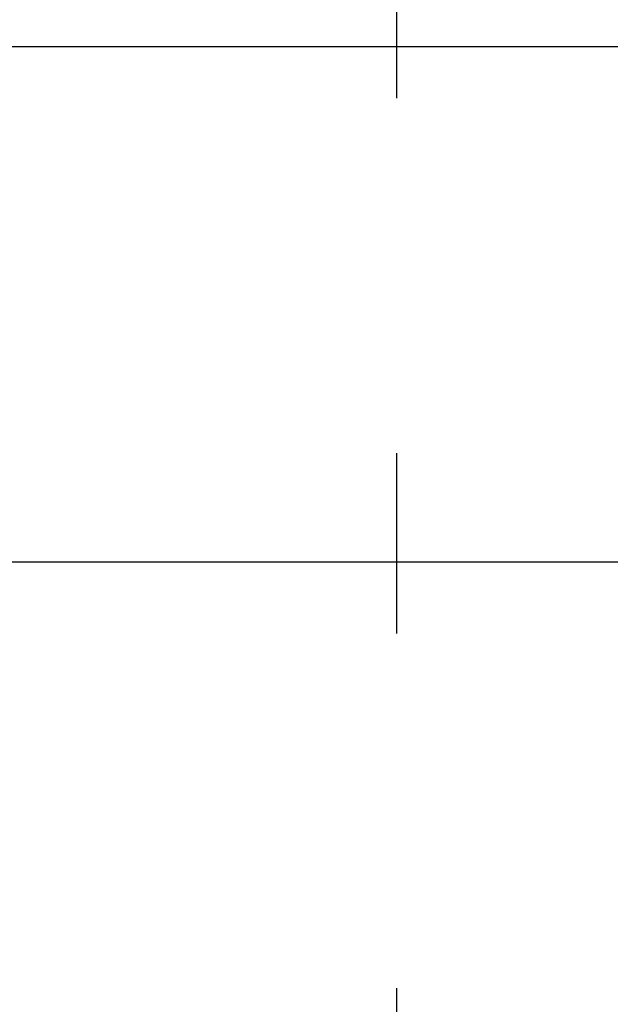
# Model space of a CAD drawing. Header units: inches. Extents: x 110711 to 158499, y 12149 to 19253.
# Tile 35 of 46: x 124606 to 124629, y 17558 to 17597. Entities that reach past the tile are written whole.
import ezdxf

# ---------------------------------------------------------------- set-up
doc = ezdxf.new("R2010")
doc.units = ezdxf.units.IN
doc.header["$MEASUREMENT"] = 0
doc.layers.add('PP-HVAC', color=7, linetype='Continuous', lineweight=25)
doc.styles.get("Standard").update_dxf_attribs({"font": 'romans.shx', "height": 6})

msp = doc.modelspace()

# ---------------------------------------------------------------- linework, layer by layer
at = {"layer": 'PP-HVAC', "linetype": 'Continuous', "ltscale": 10}
for p, q in [((124620.828, 17676.545), (124620.828, 17575.092)), ((124496.274, 17595.47), (124662.909, 17595.47)), ((124496.274, 17575.092), (124662.909, 17575.092)), ((124496.274, 17575.092), (124662.909, 17575.092)), ((124620.828, 17575.092), (124620.828, 17431.842))]:
    msp.add_line(p, q, dxfattribs=at)

# ---------------------------------------------------------------- next in the draw order: texts
at = {"layer": 'PP-HVAC', "linetype": 'Continuous', "ltscale": 10, "char_height": 6.3082, "width": 442.57216, "attachment_point": 1, "bg_fill": 2}
for s, insert in [('\\pi6.1079;{\\fCentury Gothic|b1|i0|c0|p34;CASSETTE AC }', (124523.45, 17590.264)), ('\\pi6.1079;{\\fCentury Gothic|b1|i0|c0|p34;IN LINE  FAN }', (124526.565, 17569.104))]:
    msp.add_mtext(s, dxfattribs=dict(at, insert=insert))

# ---------------------------------------------------------------- next in the draw order: texts
for s, insert in [('\\pi6.1079;{\\fCentury Gothic|b1|i0|c0|p34;0.4}', (124497.975, 17588.866)), ('\\pi6.1079;{\\fCentury Gothic|b1|i0|c0|p34;0.5}', (124497.975, 17567.706))]:
    msp.add_mtext(s, dxfattribs=dict(at, insert=insert))

doc.saveas('drawing.dxf')
